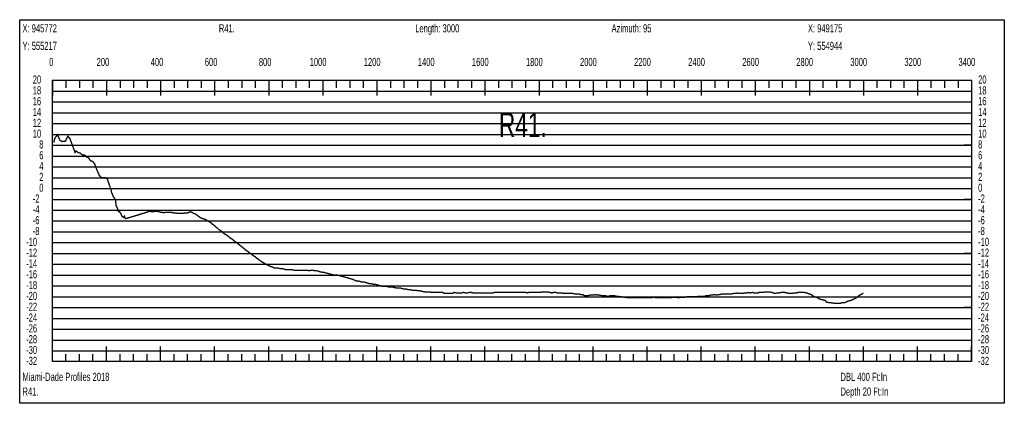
# Model space of a CAD drawing. Header units: inches. Extents: x 471865 to 538526, y 1054316 to 1102451.
# Tile 55 of 114: x 487431 to 491074, y 1084503 to 1085921. Entities that reach past the tile are written whole.
import ezdxf

# ---------------------------------------------------------------- set-up
doc = ezdxf.new("R2010")
doc.units = ezdxf.units.IN
doc.header["$MEASUREMENT"] = 0
for name, color, linetype in [('LABELS', 7, 'Continuous'), ('X_Gr1', 7, 'Continuous'), ('XSECTION', 7, 'Continuous')]:
    doc.layers.add(name, color=color, linetype=linetype)
doc.styles.get("Standard").update_dxf_attribs({"font": 'arial.ttf'})

msp = doc.modelspace()

# ---------------------------------------------------------------- linework, layer by layer
at = {"layer": 'X_Gr1', "color": 6, "linetype": 'Continuous', "lineweight": 18, "true_color": 0xff00ff, "transparency": 33554687, "const_width": 5}
msp.add_lwpolyline([(487558.1, 1085466.4), (487558.1, 1085466.4), (487558.3, 1085468.2), (487560.8, 1085482.2), (487571.3, 1085496), (487580, 1085475.4), (487588.1, 1085470.6), (487600.7, 1085472), (487609, 1085490.2), (487617, 1085482.3), (487636.2, 1085430.1), (487640.2, 1085435.9), (487647.3, 1085429.8), (487654.3, 1085428.5), (487663.9, 1085420.9), (487670.9, 1085421.1), (487677.5, 1085414.2), (487686.1, 1085411.1), (487691.9, 1085400.7), (487701.2, 1085396.7), (487708.1, 1085388.9), (487717.2, 1085365.2), (487726.5, 1085344.2), (487733.6, 1085337), (487740.3, 1085337), (487748.9, 1085337), (487755.1, 1085333.4), (487762.3, 1085312.4), (487768.6, 1085293.7), (487771.8, 1085280.3), (487779, 1085265.3), (487785.7, 1085255.7), (487788.2, 1085232.8), (487793.1, 1085222.8), (487797, 1085211.8), (487799.7, 1085212.4), (487805.6, 1085204.3), (487809.1, 1085195.2), (487815.5, 1085189.8), (487818.3, 1085194.8), (487822.6, 1085185.6), (487826.4, 1085186.7), (487832.6, 1085188.4), (487838.8, 1085190.2), (487845.1, 1085192.1), (487851.5, 1085193.9), (487857.8, 1085195.8), (487864.1, 1085197.7), (487870.5, 1085199.6), (487876.6, 1085201.5), (487882.6, 1085203.5), (487888.7, 1085205.4), (487894.6, 1085207.3), (487900.4, 1085209.2), (487905.8, 1085211.1), (487911.6, 1085213), (487915, 1085213), (487918.7, 1085211), (487922.8, 1085211), (487926.9, 1085211), (487930.6, 1085213), (487934.3, 1085213), (487938.6, 1085213), (487943.5, 1085211), (487948.7, 1085211), (487954, 1085209), (487959.3, 1085209), (487964, 1085207), (487968, 1085209), (487971.9, 1085209), (487976.3, 1085209), (487981.2, 1085209), (487987.2, 1085209), (487993.5, 1085209), (487999.9, 1085207), (488006.1, 1085207), (488011.6, 1085207), (488016.5, 1085205), (488021.5, 1085205), (488026.9, 1085205), (488032.5, 1085205), (488037.9, 1085205), (488043.2, 1085207), (488048, 1085207), (488052.6, 1085207), (488057.3, 1085209), (488062.5, 1085211), (488068.4, 1085209), (488074.8, 1085205), (488081.9, 1085203), (488089.4, 1085197), (488097.3, 1085191), (488104.9, 1085187), (488111.4, 1085185), (488116.7, 1085183), (488121.4, 1085181), (488126.3, 1085177), (488131.9, 1085175), (488137.9, 1085171), (488144.3, 1085165), (488150.7, 1085161), (488156.6, 1085155), (488162.4, 1085151), (488168.5, 1085145), (488175.1, 1085141), (488182.2, 1085135), (488189.5, 1085129), (488196.9, 1085125), (488204.4, 1085119), (488211.7, 1085113), (488218.4, 1085109), (488224.7, 1085103), (488231.3, 1085099), (488238.4, 1085093), (488246.1, 1085087), (488254, 1085081), (488261.2, 1085075), (488267.9, 1085069), (488274.5, 1085065), (488281.5, 1085059), (488288.5, 1085055), (488295.4, 1085049), (488302.2, 1085045), (488308.6, 1085039), (488315, 1085035), (488321.9, 1085029), (488329.2, 1085025), (488336.1, 1085021), (488342.9, 1085017), (488350.3, 1085013), (488358.6, 1085009), (488366.3, 1085007), (488373, 1085003), (488379.4, 1085003), (488386.4, 1085003), (488394.3, 1085001), (488402.2, 1085001), (488409.5, 1084999), (488416.3, 1084997), (488423, 1084997), (488430.2, 1084997), (488437.9, 1084997), (488445.6, 1084995), (488452.6, 1084995), (488459.1, 1084995), (488466.1, 1084995), (488473.6, 1084995), (488481.3, 1084995), (488488.4, 1084995), (488495.1, 1084995), (488501.9, 1084993), (488508.5, 1084995), (488515.7, 1084995), (488523.1, 1084993), (488530.1, 1084993), (488536.7, 1084991), (488543.2, 1084989), (488553.8, 1084987), (488557.4, 1084987), (488564.5, 1084985), (488571.7, 1084983), (488578.9, 1084981), (488586.3, 1084979), (488593.4, 1084977), (488600.2, 1084977), (488607.3, 1084977), (488614.4, 1084975), (488621.6, 1084973), (488629, 1084971), (488636.3, 1084969), (488643.3, 1084967), (488649.9, 1084965), (488656.9, 1084963), (488664.4, 1084961), (488671.7, 1084957), (488678.5, 1084955), (488684.7, 1084955), (488691.4, 1084953), (488698.7, 1084951), (488706.2, 1084951), (488713.1, 1084949), (488719.3, 1084947), (488725.4, 1084945), (488732.3, 1084945), (488739.6, 1084943), (488746.8, 1084943), (488753.5, 1084941), (488760.3, 1084939), (488767.6, 1084937), (488775.1, 1084935), (488782.4, 1084935), (488789.4, 1084935), (488796.4, 1084933), (488803.5, 1084933), (488810.8, 1084933), (488818.3, 1084931), (488825.7, 1084929), (488836.3, 1084929), (488839.9, 1084929), (488846.9, 1084927), (488854.3, 1084925), (488861.8, 1084925), (488869.2, 1084923), (488876.2, 1084923), (488883, 1084921), (488890.2, 1084921), (488897.3, 1084921), (488904.5, 1084919), (488911.6, 1084919), (488918.7, 1084917), (488929.2, 1084915), (488932.6, 1084915), (488939.5, 1084915), (488946.6, 1084915), (488953.8, 1084913), (488960.8, 1084913), (488967.4, 1084913), (488974.3, 1084913), (488981.7, 1084913), (488989, 1084913), (488995.9, 1084913), (489002.6, 1084909), (489009.8, 1084909), (489017.3, 1084909), (489024.5, 1084909), (489031.5, 1084909), (489038.1, 1084913), (489045.4, 1084911), (489053.1, 1084911), (489060.3, 1084911), (489067, 1084911), (489073.6, 1084913), (489080.9, 1084911), (489088.3, 1084911), (489095.2, 1084913), (489101.8, 1084913), (489108.7, 1084911), (489119.7, 1084911), (489123.5, 1084911), (489130.8, 1084911), (489137.6, 1084911), (489144.4, 1084911), (489151.7, 1084911), (489159.4, 1084911), (489166.8, 1084911), (489173.9, 1084911), (489180.9, 1084911), (489187.8, 1084913), (489194.7, 1084913), (489201.7, 1084913), (489209, 1084913), (489216.1, 1084913), (489223, 1084913), (489229.7, 1084913), (489236.6, 1084913), (489244, 1084913), (489251.3, 1084913), (489258.3, 1084913), (489265.1, 1084913), (489271.9, 1084913), (489279.2, 1084913), (489286.6, 1084913), (489293.4, 1084913), (489303.9, 1084913), (489307.6, 1084911), (489314.7, 1084913), (489321.5, 1084913), (489328.6, 1084913), (489336, 1084913), (489343.1, 1084913), (489350.1, 1084913), (489357, 1084913), (489364, 1084915), (489371.1, 1084915), (489378.1, 1084915), (489385, 1084915), (489392.4, 1084913), (489399.9, 1084911), (489407, 1084913), (489414, 1084913), (489421.1, 1084911), (489428.4, 1084911), (489435.8, 1084911), (489443.1, 1084909), (489450.1, 1084909), (489457.4, 1084909), (489464.7, 1084909), (489471.7, 1084909), (489478.4, 1084909), (489485.4, 1084907), (489492.7, 1084907), (489500, 1084907), (489506.9, 1084905), (489513.8, 1084905), (489520.8, 1084901), (489531.5, 1084901), (489534.6, 1084901), (489540.9, 1084903), (489547.9, 1084903), (489555.2, 1084903), (489562.2, 1084905), (489568.6, 1084903), (489575, 1084903), (489585.9, 1084901), (489589.7, 1084901), (489597, 1084901), (489603.8, 1084899), (489610.1, 1084899), (489616.6, 1084901), (489623.5, 1084901), (489630.9, 1084901), (489638.1, 1084899), (489645, 1084899), (489651.9, 1084897), (489658.9, 1084897), (489666.2, 1084895), (489673.6, 1084895), (489680.6, 1084893), (489687.2, 1084893), (489693.9, 1084893), (489705.1, 1084893), (489708.9, 1084893), (489716.2, 1084893), (489722.9, 1084893), (489729.6, 1084893), (489740.9, 1084893), (489744.6, 1084893), (489751.5, 1084893), (489758.3, 1084893), (489765.1, 1084893), (489775.6, 1084895), (489779.3, 1084895), (489786.4, 1084893), (489793.2, 1084893), (489799.5, 1084893), (489806, 1084893), (489813.1, 1084893), (489820.1, 1084893), (489826.4, 1084893), (489832.4, 1084893), (489838.9, 1084893), (489845.8, 1084895), (489852.6, 1084895), (489862.1, 1084895), (489865.6, 1084893), (489876.7, 1084895), (489880.5, 1084895), (489887.6, 1084895), (489893.9, 1084895), (489900.1, 1084897), (489910.7, 1084897), (489914.8, 1084897), (489922.4, 1084897), (489932.2, 1084897), (489935.5, 1084897), (489946, 1084899), (489953.7, 1084899), (489957.7, 1084899), (489965.2, 1084899), (489972, 1084901), (489982.1, 1084901), (489985.8, 1084903), (489993.2, 1084903), (490000.8, 1084905), (490008.3, 1084903), (490018.5, 1084905), (490021.9, 1084905), (490028.9, 1084907), (490040.2, 1084907), (490044.1, 1084907), (490054.7, 1084907), (490058.1, 1084907), (490064.8, 1084907), (490071.7, 1084909), (490078.5, 1084909), (490088.5, 1084911), (490091.9, 1084909), (490098.7, 1084909), (490109, 1084909), (490112.3, 1084911), (490122.1, 1084911), (490125.5, 1084913), (490132.5, 1084911), (490143.6, 1084913), (490147, 1084911), (490156.5, 1084911), (490163.1, 1084911), (490166.9, 1084913), (490178.2, 1084913), (490181.8, 1084913), (490188.7, 1084915), (490195.5, 1084915), (490202.9, 1084915), (490214.4, 1084913), (490217.9, 1084911), (490224.7, 1084909), (490231.6, 1084911), (490238.8, 1084911), (490249.7, 1084913), (490253.2, 1084913), (490260.1, 1084913), (490271.2, 1084911), (490275, 1084909), (490285.4, 1084909), (490288.8, 1084909), (490295.9, 1084911), (490303.5, 1084911), (490311.4, 1084913), (490322.4, 1084913), (490328.9, 1084913), (490332.3, 1084913), (490343.7, 1084911), (490348, 1084909), (490360.5, 1084905), (490364.3, 1084901), (490371.9, 1084897), (490384.2, 1084893), (490388.9, 1084889), (490403, 1084885), (490411.7, 1084883), (490415.6, 1084877), (490427, 1084875), (490430.9, 1084875), (490443.3, 1084873), (490447.8, 1084873), (490456.6, 1084873), (490468.9, 1084873), (490472.4, 1084875), (490483.2, 1084875), (490491.6, 1084879), (490496.2, 1084881), (490505, 1084883), (490523.4, 1084891), (490531.3, 1084897), (490535.9, 1084901), (490550, 1084909), (490552.5, 1084909.6)], dxfattribs=at)
at = {"layer": 'XSECTION', "color": 18, "linetype": 'Continuous', "true_color": 0x000000}
for points in [[(487431.3, 1085921), (491073.7, 1085921), (491073.7, 1084503), (487431.3, 1084503), (487431.3, 1085921)], [(487552.5, 1085697), (490952.5, 1085697), (490952.5, 1084657), (487552.5, 1084657), (487552.5, 1085697)], [(487552.5, 1085697), (487552.5, 1085640.6)], [(487552.5, 1085697), (487552.5, 1085640.6)], [(487552.5, 1085697), (487552.5, 1085669)], [(487552.5, 1085697), (487552.5, 1085669)], [(487602.5, 1085697), (487602.5, 1085669)], [(487652.5, 1085697), (487652.5, 1085669)], [(487702.5, 1085697), (487702.5, 1085669)], [(487752.5, 1085697), (487752.5, 1085640.6)], [(487752.5, 1085697), (487752.5, 1085669)], [(487802.5, 1085697), (487802.5, 1085669)], [(487852.5, 1085697), (487852.5, 1085669)], [(487902.5, 1085697), (487902.5, 1085669)], [(487952.5, 1085697), (487952.5, 1085640.6)], [(487952.5, 1085697), (487952.5, 1085669)], [(488002.5, 1085697), (488002.5, 1085669)], [(488052.5, 1085697), (488052.5, 1085669)], [(488102.5, 1085697), (488102.5, 1085669)], [(488152.5, 1085697), (488152.5, 1085640.6)], [(488152.5, 1085697), (488152.5, 1085669)], [(488202.5, 1085697), (488202.5, 1085669)], [(488252.5, 1085697), (488252.5, 1085669)], [(488302.5, 1085697), (488302.5, 1085669)], [(488352.5, 1085697), (488352.5, 1085640.6)], [(488352.5, 1085697), (488352.5, 1085669)], [(488402.5, 1085697), (488402.5, 1085669)], [(488452.5, 1085697), (488452.5, 1085669)], [(488502.5, 1085697), (488502.5, 1085669)], [(488552.5, 1085697), (488552.5, 1085640.6)], [(488552.5, 1085697), (488552.5, 1085669)], [(488602.5, 1085697), (488602.5, 1085669)], [(488652.5, 1085697), (488652.5, 1085669)], [(488702.5, 1085697), (488702.5, 1085669)], [(488752.5, 1085697), (488752.5, 1085640.6)], [(488752.5, 1085697), (488752.5, 1085669)], [(488802.5, 1085697), (488802.5, 1085669)], [(488852.5, 1085697), (488852.5, 1085669)], [(488902.5, 1085697), (488902.5, 1085669)], [(488952.5, 1085697), (488952.5, 1085640.6)], [(488952.5, 1085697), (488952.5, 1085669)], [(489002.5, 1085697), (489002.5, 1085669)], [(489052.5, 1085697), (489052.5, 1085669)], [(489102.5, 1085697), (489102.5, 1085669)], [(489152.5, 1085697), (489152.5, 1085640.6)], [(489152.5, 1085697), (489152.5, 1085669)], [(489202.5, 1085697), (489202.5, 1085669)], [(489252.5, 1085697), (489252.5, 1085669)], [(489302.5, 1085697), (489302.5, 1085669)], [(489352.5, 1085697), (489352.5, 1085640.6)], [(489352.5, 1085697), (489352.5, 1085669)], [(489402.5, 1085697), (489402.5, 1085669)], [(489452.5, 1085697), (489452.5, 1085669)], [(489502.5, 1085697), (489502.5, 1085669)], [(489552.5, 1085697), (489552.5, 1085640.6)], [(489552.5, 1085697), (489552.5, 1085669)], [(489602.5, 1085697), (489602.5, 1085669)], [(489652.5, 1085697), (489652.5, 1085669)], [(489702.5, 1085697), (489702.5, 1085669)], [(489752.5, 1085697), (489752.5, 1085640.6)], [(489752.5, 1085697), (489752.5, 1085669)], [(489802.5, 1085697), (489802.5, 1085669)], [(489852.5, 1085697), (489852.5, 1085669)], [(489902.5, 1085697), (489902.5, 1085669)], [(489952.5, 1085697), (489952.5, 1085640.6)], [(489952.5, 1085697), (489952.5, 1085669)], [(490002.5, 1085697), (490002.5, 1085669)], [(490052.5, 1085697), (490052.5, 1085669)], [(490102.5, 1085697), (490102.5, 1085669)], [(490152.5, 1085697), (490152.5, 1085640.6)], [(490152.5, 1085697), (490152.5, 1085669)], [(490202.5, 1085697), (490202.5, 1085669)], [(490252.5, 1085697), (490252.5, 1085669)], [(490302.5, 1085697), (490302.5, 1085669)], [(490352.5, 1085697), (490352.5, 1085640.6)], [(490352.5, 1085697), (490352.5, 1085669)], [(490402.5, 1085697), (490402.5, 1085669)], [(490452.5, 1085697), (490452.5, 1085669)], [(490502.5, 1085697), (490502.5, 1085669)], [(490552.5, 1085697), (490552.5, 1085640.6)], [(490552.5, 1085697), (490552.5, 1085669)], [(490602.5, 1085697), (490602.5, 1085669)], [(490652.5, 1085697), (490652.5, 1085669)], [(490702.5, 1085697), (490702.5, 1085669)], [(490752.5, 1085697), (490752.5, 1085640.6)], [(490752.5, 1085697), (490752.5, 1085669)], [(490802.5, 1085697), (490802.5, 1085669)], [(490852.5, 1085697), (490852.5, 1085669)], [(490902.5, 1085697), (490902.5, 1085669)], [(490952.5, 1085697), (490952.5, 1085640.6)], [(490952.5, 1085697), (490952.5, 1085669)], [(487552.5, 1085457), (487580.5, 1085457)], [(490952.5, 1085457), (490924.5, 1085457)], [(487552.5, 1085257), (487580.5, 1085257)], [(490952.5, 1085257), (490924.5, 1085257)], [(487552.5, 1085057), (487580.5, 1085057)], [(490952.5, 1085057), (490924.5, 1085057)], [(487552.5, 1084857), (487580.5, 1084857)], [(490952.5, 1084857), (490924.5, 1084857)], [(487552.5, 1084657), (487552.5, 1084713.4)], [(487552.5, 1084657), (487552.5, 1084713.4)], [(487752.5, 1084657), (487752.5, 1084713.4)], [(487952.5, 1084657), (487952.5, 1084713.4)], [(488152.5, 1084657), (488152.5, 1084713.4)], [(488352.5, 1084657), (488352.5, 1084713.4)], [(488552.5, 1084657), (488552.5, 1084713.4)], [(488752.5, 1084657), (488752.5, 1084713.4)], [(488952.5, 1084657), (488952.5, 1084713.4)], [(489152.5, 1084657), (489152.5, 1084713.4)], [(489352.5, 1084657), (489352.5, 1084713.4)], [(489552.5, 1084657), (489552.5, 1084713.4)], [(489752.5, 1084657), (489752.5, 1084713.4)], [(489952.5, 1084657), (489952.5, 1084713.4)], [(490152.5, 1084657), (490152.5, 1084713.4)], [(490352.5, 1084657), (490352.5, 1084713.4)], [(490552.5, 1084657), (490552.5, 1084713.4)], [(490752.5, 1084657), (490752.5, 1084713.4)], [(490952.5, 1084657), (490952.5, 1084713.4)], [(487552.5, 1084657), (487552.5, 1084685)], [(487552.5, 1084657), (487552.5, 1084685)], [(487602.5, 1084657), (487602.5, 1084685)], [(487652.5, 1084657), (487652.5, 1084685)], [(487702.5, 1084657), (487702.5, 1084685)], [(487752.5, 1084657), (487752.5, 1084685)], [(487802.5, 1084657), (487802.5, 1084685)], [(487852.5, 1084657), (487852.5, 1084685)], [(487902.5, 1084657), (487902.5, 1084685)], [(487952.5, 1084657), (487952.5, 1084685)], [(488002.5, 1084657), (488002.5, 1084685)], [(488052.5, 1084657), (488052.5, 1084685)], [(488102.5, 1084657), (488102.5, 1084685)], [(488152.5, 1084657), (488152.5, 1084685)], [(488202.5, 1084657), (488202.5, 1084685)], [(488252.5, 1084657), (488252.5, 1084685)], [(488302.5, 1084657), (488302.5, 1084685)], [(488352.5, 1084657), (488352.5, 1084685)], [(488402.5, 1084657), (488402.5, 1084685)], [(488452.5, 1084657), (488452.5, 1084685)], [(488502.5, 1084657), (488502.5, 1084685)], [(488552.5, 1084657), (488552.5, 1084685)], [(488602.5, 1084657), (488602.5, 1084685)], [(488652.5, 1084657), (488652.5, 1084685)], [(488702.5, 1084657), (488702.5, 1084685)], [(488752.5, 1084657), (488752.5, 1084685)], [(488802.5, 1084657), (488802.5, 1084685)], [(488852.5, 1084657), (488852.5, 1084685)], [(488902.5, 1084657), (488902.5, 1084685)], [(488952.5, 1084657), (488952.5, 1084685)], [(489002.5, 1084657), (489002.5, 1084685)], [(489052.5, 1084657), (489052.5, 1084685)], [(489102.5, 1084657), (489102.5, 1084685)], [(489152.5, 1084657), (489152.5, 1084685)], [(489202.5, 1084657), (489202.5, 1084685)], [(489252.5, 1084657), (489252.5, 1084685)], [(489302.5, 1084657), (489302.5, 1084685)], [(489352.5, 1084657), (489352.5, 1084685)], [(489402.5, 1084657), (489402.5, 1084685)], [(489452.5, 1084657), (489452.5, 1084685)], [(489502.5, 1084657), (489502.5, 1084685)], [(489552.5, 1084657), (489552.5, 1084685)], [(489602.5, 1084657), (489602.5, 1084685)], [(489652.5, 1084657), (489652.5, 1084685)], [(489702.5, 1084657), (489702.5, 1084685)], [(489752.5, 1084657), (489752.5, 1084685)], [(489802.5, 1084657), (489802.5, 1084685)], [(489852.5, 1084657), (489852.5, 1084685)], [(489902.5, 1084657), (489902.5, 1084685)], [(489952.5, 1084657), (489952.5, 1084685)], [(490002.5, 1084657), (490002.5, 1084685)], [(490052.5, 1084657), (490052.5, 1084685)], [(490102.5, 1084657), (490102.5, 1084685)], [(490152.5, 1084657), (490152.5, 1084685)], [(490202.5, 1084657), (490202.5, 1084685)], [(490252.5, 1084657), (490252.5, 1084685)], [(490302.5, 1084657), (490302.5, 1084685)], [(490352.5, 1084657), (490352.5, 1084685)], [(490402.5, 1084657), (490402.5, 1084685)], [(490452.5, 1084657), (490452.5, 1084685)], [(490502.5, 1084657), (490502.5, 1084685)], [(490552.5, 1084657), (490552.5, 1084685)], [(490602.5, 1084657), (490602.5, 1084685)], [(490652.5, 1084657), (490652.5, 1084685)], [(490702.5, 1084657), (490702.5, 1084685)], [(490752.5, 1084657), (490752.5, 1084685)], [(490802.5, 1084657), (490802.5, 1084685)], [(490852.5, 1084657), (490852.5, 1084685)], [(490902.5, 1084657), (490902.5, 1084685)], [(490952.5, 1084657), (490952.5, 1084685)]]:
    msp.add_lwpolyline(points, dxfattribs=at)
at = {"layer": 'XSECTION', "color": 18, "true_color": 0x000000}
for points in [[(487552.5, 1085657), (490952.5, 1085657)], [(487552.5, 1085617), (490952.5, 1085617)], [(487552.5, 1085577), (490952.5, 1085577)], [(487552.5, 1085537), (490952.5, 1085537)], [(487552.5, 1085497), (490952.5, 1085497)], [(487552.5, 1085457), (490952.5, 1085457)], [(487552.5, 1085417), (490952.5, 1085417)], [(487552.5, 1085377), (490952.5, 1085377)], [(487552.5, 1085337), (490952.5, 1085337)], [(487552.5, 1085297), (490952.5, 1085297)], [(487552.5, 1085257), (490952.5, 1085257)], [(487552.5, 1085217), (490952.5, 1085217)], [(487552.5, 1085177), (490952.5, 1085177)], [(487552.5, 1085137), (490952.5, 1085137)], [(487552.5, 1085097), (490952.5, 1085097)], [(487552.5, 1085057), (490952.5, 1085057)], [(487552.5, 1085017), (490952.5, 1085017)], [(487552.5, 1084977), (490952.5, 1084977)], [(487552.5, 1084937), (490952.5, 1084937)], [(487552.5, 1084897), (490952.5, 1084897)], [(487552.5, 1084857), (490952.5, 1084857)], [(487552.5, 1084817), (490952.5, 1084817)], [(487552.5, 1084777), (490952.5, 1084777)], [(487552.5, 1084737), (490952.5, 1084737)], [(487552.5, 1084697), (490952.5, 1084697)]]:
    msp.add_lwpolyline(points, dxfattribs=at)

# ---------------------------------------------------------------- texts
at = {"layer": 'LABELS', "color": 18, "true_color": 0x000000, "width": 0.666667}
for s, height, p in [('X: 945772', 30, (487441.7, 1085874.2)), ('R41.', 30, (488168.1, 1085874.2)), ('Length: 3000', 30, (488894.5, 1085874.2)), ('Azimuth: 95', 30, (489620.9, 1085874.2)), ('X: 949175', 30, (490347.3, 1085874.2)), ('Y: 555217', 30, (487441.7, 1085809.4)), ('Y: 554944', 30, (490347.3, 1085809.4)), ('0', 30, (487540.5, 1085749.8)), ('0', 30, (487540.5, 1085749.8)), ('200', 30, (487716.1, 1085749.8)), ('400', 30, (487916.1, 1085749.8)), ('600', 30, (488116.1, 1085749.8)), ('800', 30, (488316.1, 1085749.8)), ('1000', 30, (488504.1, 1085749.8)), ('1200', 30, (488704.1, 1085749.8)), ('1400', 30, (488904.1, 1085749.8)), ('1600', 30, (489104.1, 1085749.8)), ('1800', 30, (489304.1, 1085749.8)), ('2000', 30, (489504.1, 1085749.8)), ('2200', 30, (489704.1, 1085749.8)), ('2400', 30, (489904.1, 1085749.8)), ('2600', 30, (490104.1, 1085749.8)), ('2800', 30, (490304.1, 1085749.8)), ('3000', 30, (490504.1, 1085749.8)), ('3200', 30, (490704.1, 1085749.8)), ('3400', 30, (490904.1, 1085749.8)), ('20', 30, (487479.7, 1085685)), ('20', 30, (490976.9, 1085685)), ('18', 30, (487479.7, 1085645)), ('18', 30, (490976.9, 1085645)), ('16', 30, (487479.7, 1085605)), ('16', 30, (490976.9, 1085605)), ('14', 30, (487479.7, 1085565)), ('14', 30, (490976.9, 1085565)), ('12', 30, (487479.7, 1085525)), ('R41.', 90, (489204.1, 1085487.8)), ('12', 30, (490976.9, 1085525)), ('10', 30, (487479.7, 1085485)), ('10', 30, (490976.9, 1085485)), ('8', 30, (487503.7, 1085445)), ('8', 30, (490976.9, 1085445)), ('6', 30, (487503.7, 1085405)), ('6', 30, (490976.9, 1085405)), ('4', 30, (487503.7, 1085365)), ('4', 30, (490976.9, 1085365)), ('2', 30, (487503.7, 1085325)), ('2', 30, (490976.9, 1085325)), ('0', 30, (487503.7, 1085285)), ('0', 30, (490976.9, 1085285)), ('-2', 30, (487479.7, 1085245)), ('-2', 30, (490976.9, 1085245)), ('-4', 30, (487479.7, 1085205)), ('-4', 30, (490976.9, 1085205)), ('-6', 30, (487479.7, 1085165)), ('-6', 30, (490976.9, 1085165)), ('-8', 30, (487479.7, 1085125)), ('-8', 30, (490976.9, 1085125)), ('-10', 30, (487455.3, 1085085)), ('-10', 30, (490976.9, 1085085)), ('-12', 30, (487455.3, 1085045)), ('-12', 30, (490976.9, 1085045)), ('-14', 30, (487455.3, 1085005)), ('-14', 30, (490976.9, 1085005)), ('-16', 30, (487455.3, 1084965)), ('-16', 30, (490976.9, 1084965)), ('-18', 30, (487455.3, 1084925)), ('-18', 30, (490976.9, 1084925)), ('-20', 30, (487455.3, 1084885)), ('-20', 30, (490976.9, 1084885)), ('-22', 30, (487455.3, 1084845)), ('-22', 30, (490976.9, 1084845)), ('-24', 30, (487455.3, 1084805)), ('-24', 30, (490976.9, 1084805)), ('-26', 30, (487455.3, 1084765)), ('-26', 30, (490976.9, 1084765)), ('-28', 30, (487455.3, 1084725)), ('-28', 30, (490976.9, 1084725)), ('-30', 30, (487455.3, 1084685)), ('-30', 30, (490976.9, 1084685)), ('-32', 30, (487455.3, 1084645)), ('-32', 30, (490976.9, 1084645)), ('Miami-Dade Profiles 2018', 30, (487441.7, 1084585.8)), ('DBL 400 Ft:In', 30, (490467.7, 1084585.8)), ('R41.', 30, (487441.7, 1084531.4)), ('Depth 20 Ft:In', 30, (490467.7, 1084531.4))]:
    msp.add_text(s, height=height, dxfattribs=at).set_placement(p)

doc.saveas('drawing.dxf')
